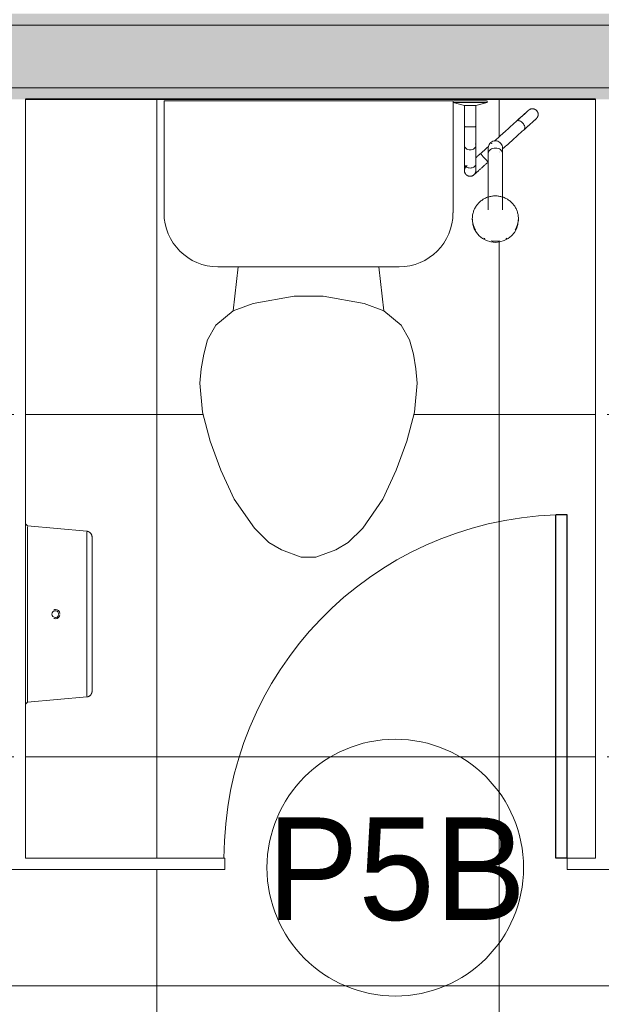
# Model space of a CAD drawing. Header units: metres. Extents: x -33 to 126, y -29 to 31.
# Tile 21 of 75: x -4.77 to -3.75, y -19.3 to -17.57. Entities that reach past the tile are written whole.
import ezdxf

# ---------------------------------------------------------------- set-up
doc = ezdxf.new("R2010")
doc.units = ezdxf.units.M
for name, color, linetype, lineweight in [('A-DOOR', 31, 'Continuous', 18), ('A-DOOR-IDEN', 31, 'Continuous', 9), ('A-FLOR-PATT', 8, 'Continuous', 18), ('A-GENM', 13, 'Continuous', 18), ('A-WALL', 113, 'Continuous', 18), ('A-WALL-PATT', 111, 'Continuous', 35), ('G-ANNO-SYMB', 111, 'Continuous', 9), ('P-SANR-FIXT', 6, 'Continuous', 18)]:
    doc.layers.add(name, color=color, linetype=linetype, lineweight=lineweight)
doc.styles.add('Century Gothic_1', font='GOTHIC.TTF', dxfattribs={"height": 0.179639})

# ---------------------------------------------------------------- blocks, each defined once
blk = doc.blocks.new('ADA Shower Head with adjustable bar 2 - ADA Shower Head with adjustable bar 2-V88-2-PLANTA COM LAYOUT')
at = {"layer": 'P-SANR-FIXT', "color": 7}
for p, q in [((-0.0243, 0.127), (-0.0245, 0.1248)), ((0.056, 0.1248), (0.0558, 0.127)), ((0.0032, 0.1063), (0.0032, 0.0074)), ((0.0282, 0.0067), (0.0282, 0.1063)), ((0.05, 0.0255), (0.05, -0.0071)), ((0.07, -0.0062), (0.07, 0.0255)), ((0.009, 0.0048), (0.0093, 0.005)), ((0.022, -0.0104), (0.0218, -0.0106)), ((0.0225, -0.0099), (0.0223, -0.0102)), ((0.05, -0.0399), (0.05, -0.0769)), ((0.07, -0.0769), (0.07, -0.0399)), ((0.05, -0.0769), (0.03, -0.0819)), ((0.03, -0.0819), (0.03, -0.0849)), ((0.0315, -0.0819), (0.06, -0.0819)), ((0.06, -0.0849), (0.0315, -0.0849)), ((0.06, -0.0769), (0.05, -0.0769)), ((0.07, -0.0769), (0.06, -0.0769)), ((0.06, -0.0819), (0.0885, -0.0819)), ((0.0885, -0.0849), (0.06, -0.0849)), ((0.09, -0.0819), (0.07, -0.0769))]:
    blk.add_line(p, q, dxfattribs=at)
at = {"layer": 'P-SANR-FIXT', "color": 7, "flags": 128}
for points in [[(-0.0222, 0.135), (-0.0227, 0.1335), (-0.0232, 0.1319), (-0.0236, 0.1304), (-0.0239, 0.1288), (-0.0242, 0.1272), (-0.0244, 0.1257), (-0.0245, 0.1241), (-0.0246, 0.1225), (-0.0246, 0.1209), (-0.0246, 0.1193), (-0.0244, 0.1177), (-0.0243, 0.1161), (-0.024, 0.1145), (-0.0237, 0.1129), (-0.0233, 0.1114), (-0.0229, 0.1098), (-0.0224, 0.1083), (-0.0218, 0.1068), (-0.0212, 0.1054), (-0.0205, 0.1039), (-0.0198, 0.1025), (-0.019, 0.1011), (-0.0181, 0.0997), (-0.0172, 0.0984), (-0.0162, 0.0971), (-0.0152, 0.0959), (-0.0142, 0.0947), (-0.0131, 0.0935), (-0.0119, 0.0924), (-0.0107, 0.0913), (-0.0095, 0.0903), (-0.0082, 0.0894), (-0.0069, 0.0884), (-0.0055, 0.0876), (-0.0041, 0.0868), (-0.0027, 0.086), (-0.0013, 0.0853), (0.0002, 0.0847), (0.0017, 0.0841), (0.0032, 0.0836), (0.0048, 0.0831), (0.0063, 0.0827), (0.0079, 0.0824), (0.0095, 0.0821), (0.0111, 0.0819), (0.0127, 0.0817), (0.0143, 0.0816), (0.0158, 0.0816)], [(0.0158, 0.0816), (0.0174, 0.0816), (0.019, 0.0817), (0.0206, 0.0819), (0.0222, 0.0821), (0.0238, 0.0824), (0.0253, 0.0827), (0.0269, 0.0831), (0.0284, 0.0836), (0.0299, 0.0841), (0.0314, 0.0847), (0.0329, 0.0853), (0.0344, 0.0861), (0.0358, 0.0868), (0.0372, 0.0876), (0.0385, 0.0885), (0.0398, 0.0894), (0.0411, 0.0904), (0.0423, 0.0914), (0.0435, 0.0925), (0.0447, 0.0936), (0.0458, 0.0948), (0.0468, 0.096), (0.0479, 0.0972), (0.0488, 0.0985), (0.0497, 0.0998), (0.0506, 0.1012), (0.0514, 0.1026), (0.0521, 0.104), (0.0528, 0.1054), (0.0534, 0.1069), (0.054, 0.1084), (0.0544, 0.1099), (0.0549, 0.1115), (0.0553, 0.113), (0.0556, 0.1146), (0.0558, 0.1162), (0.056, 0.1178), (0.0561, 0.1194), (0.0562, 0.121), (0.0561, 0.1226), (0.0561, 0.1242), (0.0559, 0.1258), (0.0557, 0.1274), (0.0554, 0.1289), (0.0551, 0.1305), (0.0547, 0.132), (0.0542, 0.1336), (0.0537, 0.135)], [(0.0287, 0.0225), (0.0297, 0.0234), (0.0308, 0.0244), (0.0318, 0.0253), (0.0328, 0.0262), (0.0338, 0.0271), (0.0348, 0.028), (0.0358, 0.0289), (0.0367, 0.0297), (0.0377, 0.0306), (0.0386, 0.0315), (0.0396, 0.0323), (0.0405, 0.0331), (0.0413, 0.0339), (0.0422, 0.0347), (0.043, 0.0354), (0.0439, 0.0361), (0.0446, 0.0369), (0.0454, 0.0375), (0.0461, 0.0382), (0.0468, 0.0388), (0.0475, 0.0394), (0.0481, 0.04), (0.0487, 0.0405), (0.0493, 0.041), (0.0498, 0.0415), (0.0503, 0.042), (0.0508, 0.0424), (0.0512, 0.0428), (0.0516, 0.0431), (0.052, 0.0434), (0.0523, 0.0437), (0.0525, 0.044), (0.0528, 0.0442), (0.053, 0.0443), (0.0531, 0.0445), (0.0532, 0.0446), (0.0533, 0.0446), (0.0533, 0.0447)], [(0.05, 0.0372), (0.05, 0.0372), (0.05, 0.037), (0.05, 0.0368), (0.05, 0.0365), (0.05, 0.0361), (0.05, 0.0357), (0.05, 0.0352), (0.05, 0.0346), (0.05, 0.034), (0.05, 0.0333), (0.05, 0.0326), (0.05, 0.0317), (0.05, 0.0308), (0.05, 0.0299), (0.05, 0.0289), (0.05, 0.0278), (0.05, 0.0267), (0.05, 0.0255), (0.05, 0.0255)], [(0.0533, 0.0447), (0.0536, 0.0449), (0.0539, 0.0452), (0.0542, 0.0454), (0.0546, 0.0456), (0.0549, 0.0458), (0.0553, 0.046), (0.0556, 0.0462), (0.056, 0.0464), (0.0564, 0.0465), (0.0567, 0.0467), (0.0571, 0.0468), (0.0575, 0.0469), (0.0579, 0.047), (0.0583, 0.0471), (0.0587, 0.0471), (0.0591, 0.0472), (0.0595, 0.0472), (0.0599, 0.0472), (0.0603, 0.0472), (0.0607, 0.0472), (0.0611, 0.0472), (0.0615, 0.0471), (0.0619, 0.0471), (0.0623, 0.047), (0.0626, 0.0469), (0.063, 0.0468), (0.0634, 0.0466), (0.0638, 0.0465), (0.0641, 0.0463), (0.0645, 0.0462), (0.0649, 0.046), (0.0652, 0.0458), (0.0655, 0.0456), (0.0659, 0.0453), (0.0662, 0.0451), (0.0665, 0.0448), (0.0668, 0.0446), (0.0671, 0.0443), (0.0674, 0.044), (0.0676, 0.0437), (0.0679, 0.0434), (0.0681, 0.0431), (0.0683, 0.0427), (0.0686, 0.0424), (0.0688, 0.0421), (0.0689, 0.0417), (0.0691, 0.0413), (0.0693, 0.041), (0.0694, 0.0406), (0.0695, 0.0402), (0.0697, 0.0398), (0.0698, 0.0394), (0.0698, 0.0391), (0.0699, 0.0387), (0.0699, 0.0383), (0.07, 0.0379), (0.07, 0.0375), (0.07, 0.0371), (0.07, 0.0367), (0.07, 0.0363), (0.0699, 0.0359), (0.0698, 0.0355), (0.0698, 0.0351), (0.0697, 0.0347), (0.0696, 0.0343), (0.0694, 0.0339), (0.0693, 0.0336), (0.0691, 0.0332), (0.069, 0.0328), (0.0688, 0.0325), (0.0686, 0.0321), (0.0684, 0.0318), (0.0682, 0.0314), (0.0679, 0.0311), (0.0677, 0.0308), (0.0674, 0.0305), (0.0671, 0.0302), (0.0669, 0.0299), (0.0667, 0.0298)], [(0.07, 0.0255), (0.07, 0.0267), (0.07, 0.0278), (0.07, 0.0289), (0.07, 0.0299), (0.07, 0.0308), (0.07, 0.0317), (0.07, 0.0325), (0.07, 0.0333), (0.07, 0.034), (0.07, 0.0346), (0.07, 0.0352), (0.07, 0.0357), (0.07, 0.0361), (0.07, 0.0365), (0.07, 0.0368), (0.07, 0.037), (0.07, 0.0372), (0.07, 0.0372)], [(0.0667, 0.0298), (0.0667, 0.0298), (0.0666, 0.0297), (0.0665, 0.0296), (0.0664, 0.0295), (0.0662, 0.0293), (0.066, 0.0291), (0.0657, 0.0289), (0.0654, 0.0286)], [(0.0032, 0.007), (0.0032, 0.006), (0.0032, 0.0051), (0.0032, 0.0042), (0.0032, 0.0033), (0.0032, 0.0025), (0.0032, 0.0018), (0.0032, 0.0011), (0.0032, 0.0004), (0.0032, -0.0001), (0.0032, -0.0006), (0.0032, -0.0011), (0.0032, -0.0015), (0.0032, -0.0018), (0.0032, -0.002), (0.0032, -0.0022), (0.0032, -0.0024), (0.0032, -0.0024)], [(0.0086, 0.0044), (0.0087, 0.0045), (0.0087, 0.0045)], [(0.0421, 0.0077), (0.0386, 0.0045), (0.0351, 0.0013), (0.0316, -0.0018), (0.0281, -0.0049)], [(0.0282, -0.0024), (0.0282, -0.0023), (0.0282, -0.0022), (0.0282, -0.002), (0.0282, -0.0017), (0.0282, -0.0014), (0.0282, -0.001), (0.0282, -0.0005), (0.0282, 0), (0.0282, 0.0006), (0.0282, 0.0013), (0.0282, 0.002), (0.0282, 0.0027), (0.0282, 0.0035), (0.0282, 0.0044), (0.0282, 0.0053), (0.0282, 0.0063), (0.0282, 0.007)], [(0.0493, 0.0141), (0.0483, 0.0132), (0.0473, 0.0124), (0.0463, 0.0115), (0.0453, 0.0105), (0.0443, 0.0096), (0.0433, 0.0087), (0.0422, 0.0078), (0.0421, 0.0077)], [(-0.0345, -0.0344), (-0.0314, -0.0316), (-0.0284, -0.0289), (-0.0255, -0.0263), (-0.0227, -0.0238), (-0.02, -0.0213), (-0.0174, -0.019), (-0.0149, -0.0167), (-0.0125, -0.0146), (-0.0102, -0.0125), (-0.008, -0.0105), (-0.0059, -0.0087), (-0.004, -0.0069), (-0.0022, -0.0053), (-0.0005, -0.0038), (0.001, -0.0024), (0.0024, -0.0012), (0.0034, -0.0003)], [(0.0173, -0.0146), (0.0162, -0.0157), (0.0148, -0.0169), (0.0133, -0.0182), (0.0117, -0.0197), (0.0099, -0.0213), (0.0081, -0.023), (0.006, -0.0248), (0.0039, -0.0267), (0.0016, -0.0288), (-0.0007, -0.0309), (-0.0032, -0.0331), (-0.0058, -0.0355), (-0.0085, -0.0379), (-0.0113, -0.0404), (-0.0142, -0.043), (-0.0171, -0.0457), (-0.0202, -0.0484), (-0.0211, -0.0493)], [(0.05, -0.0066), (0.05, -0.0077), (0.05, -0.0089), (0.05, -0.0101), (0.05, -0.0114), (0.05, -0.0127), (0.05, -0.0141), (0.05, -0.0155), (0.05, -0.0169), (0.05, -0.0184), (0.05, -0.02), (0.05, -0.0216), (0.05, -0.0232), (0.05, -0.0248), (0.05, -0.0265), (0.05, -0.0282), (0.05, -0.0299), (0.05, -0.0316), (0.05, -0.0334), (0.05, -0.0351), (0.05, -0.0369), (0.05, -0.0387), (0.05, -0.0399)], [(0.07, -0.0399), (0.07, -0.0381), (0.07, -0.0363), (0.07, -0.0345), (0.07, -0.0328), (0.07, -0.031), (0.07, -0.0293), (0.07, -0.0276), (0.07, -0.0259), (0.07, -0.0242), (0.07, -0.0226), (0.07, -0.021), (0.07, -0.0195), (0.07, -0.0179), (0.07, -0.0165), (0.07, -0.015), (0.07, -0.0136), (0.07, -0.0123), (0.07, -0.011), (0.07, -0.0097), (0.07, -0.0085), (0.07, -0.0073), (0.07, -0.0066)], [(-0.0345, -0.0344), (-0.0365, -0.0362), (-0.0384, -0.0379), (-0.0402, -0.0395), (-0.0419, -0.0411), (-0.0435, -0.0425), (-0.0451, -0.0439), (-0.0465, -0.0452), (-0.0479, -0.0464), (-0.0491, -0.0475), (-0.0503, -0.0486), (-0.0513, -0.0495), (-0.0522, -0.0504), (-0.0531, -0.0511), (-0.0538, -0.0518), (-0.0544, -0.0524), (-0.0549, -0.0528), (-0.0554, -0.0532), (-0.0556, -0.0534), (-0.0558, -0.0536), (-0.0559, -0.0537), (-0.0559, -0.0537)], [(-0.0559, -0.0537), (-0.0559, -0.0536), (-0.0557, -0.0535), (-0.0554, -0.0532), (-0.055, -0.0529), (-0.0545, -0.0524), (-0.0539, -0.0519), (-0.0532, -0.0512), (-0.0524, -0.0505), (-0.0515, -0.0497), (-0.0504, -0.0487), (-0.0493, -0.0477), (-0.0481, -0.0466), (-0.0467, -0.0454), (-0.0453, -0.0441), (-0.0438, -0.0427), (-0.0422, -0.0413), (-0.0404, -0.0398), (-0.0387, -0.0381), (-0.0368, -0.0365), (-0.0348, -0.0347)], [(-0.0211, -0.0493), (-0.0231, -0.0511), (-0.025, -0.0527), (-0.0268, -0.0544), (-0.0285, -0.0559), (-0.0301, -0.0574), (-0.0317, -0.0588), (-0.0331, -0.0601), (-0.0345, -0.0613), (-0.0357, -0.0624), (-0.0369, -0.0634), (-0.0379, -0.0644), (-0.0389, -0.0652), (-0.0397, -0.066), (-0.0404, -0.0667), (-0.0411, -0.0672), (-0.0416, -0.0677), (-0.042, -0.068), (-0.0423, -0.0683), (-0.0425, -0.0685), (-0.0425, -0.0685), (-0.0425, -0.0685)], [(-0.0425, -0.0685), (-0.0425, -0.0685), (-0.0423, -0.0683), (-0.042, -0.0681), (-0.0416, -0.0677), (-0.0411, -0.0673), (-0.0405, -0.0667), (-0.0398, -0.0661), (-0.039, -0.0654), (-0.0381, -0.0645), (-0.037, -0.0636), (-0.0359, -0.0626), (-0.0347, -0.0615), (-0.0333, -0.0603), (-0.0319, -0.059), (-0.0304, -0.0576), (-0.0288, -0.0562), (-0.0271, -0.0546), (-0.0253, -0.053), (-0.0234, -0.0513), (-0.0214, -0.0496), (-0.0211, -0.0493)], [(-0.0425, -0.0685), (-0.0428, -0.0688), (-0.0431, -0.0691), (-0.0435, -0.0693), (-0.0438, -0.0695), (-0.0441, -0.0697), (-0.0445, -0.0699), (-0.0448, -0.0701), (-0.0452, -0.0703), (-0.0456, -0.0704), (-0.0459, -0.0706), (-0.0463, -0.0707), (-0.0467, -0.0708), (-0.0471, -0.0709), (-0.0475, -0.071), (-0.0479, -0.071), (-0.0483, -0.0711), (-0.0487, -0.0711), (-0.0491, -0.0711), (-0.0495, -0.0711), (-0.0499, -0.0711), (-0.0503, -0.0711), (-0.0507, -0.071), (-0.0511, -0.0709), (-0.0515, -0.0709), (-0.0519, -0.0708), (-0.0522, -0.0706), (-0.0526, -0.0705), (-0.053, -0.0704), (-0.0534, -0.0702), (-0.0537, -0.07), (-0.0541, -0.0699), (-0.0544, -0.0697), (-0.0548, -0.0694), (-0.0551, -0.0692), (-0.0554, -0.069), (-0.0557, -0.0687), (-0.056, -0.0684), (-0.0563, -0.0682), (-0.0566, -0.0679), (-0.0568, -0.0676), (-0.0571, -0.0673), (-0.0573, -0.067), (-0.0576, -0.0666), (-0.0578, -0.0663), (-0.058, -0.0659), (-0.0582, -0.0656), (-0.0583, -0.0652), (-0.0585, -0.0649), (-0.0586, -0.0645), (-0.0588, -0.0641), (-0.0589, -0.0637), (-0.059, -0.0633), (-0.059, -0.0629), (-0.0591, -0.0625), (-0.0592, -0.0621), (-0.0592, -0.0617), (-0.0592, -0.0613), (-0.0592, -0.0609), (-0.0592, -0.0605), (-0.0592, -0.0601), (-0.0591, -0.0598), (-0.0591, -0.0594), (-0.059, -0.059), (-0.0589, -0.0586), (-0.0588, -0.0582), (-0.0587, -0.0578), (-0.0585, -0.0574), (-0.0584, -0.0571), (-0.0582, -0.0567), (-0.058, -0.0563), (-0.0578, -0.056), (-0.0576, -0.0557), (-0.0574, -0.0553), (-0.0571, -0.055), (-0.0569, -0.0547), (-0.0566, -0.0544), (-0.0564, -0.0541), (-0.0561, -0.0538), (-0.0559, -0.0537)]]:
    blk.add_lwpolyline(points, dxfattribs=at)
at = {"layer": 'P-SANR-FIXT', "color": 7}
for start, end in [(151.0859, 192), (140.0108, 147), (123.3858, 132), (110.6694, 117), (95.9544, 102), (80.9195, 87), (66.2447, 72), (45.4566, 57), (348.3066, 42)]:
    blk.add_arc((0.06, 0.0372), 0.01, start, end, dxfattribs=at)
for centre, major_axis, ratio, start_param, end_param in [((0.0158, 0.1237), (-0.0402, 0), 0.98191, 4.712389, 6.282711), ((0.0158, 0.1215), (0.0404, 0), 0.98191, 2.044857, 2.094395), ((0.0158, 0.1215), (-0.0404, 0), 0.98191, 4.712389, 4.895955), ((0.0158, 0.1237), (0.0402, 0), 0.98191, 0, 1.570796), ((0.0158, 0.1215), (0.0404, 0), 0.98191, 1.38723, 1.570796), ((0.0158, 0.1215), (0.0404, 0), 0.98191, 1.047198, 1.096736), ((0.0158, 0.1215), (0.0404, 0), 0.98191, 2.617994, 3.141593), ((0.0158, 0.1215), (0.0404, 0), 0.98191, 0, 0.523599), ((0.06, 0.0372), (0.01, 0), 0.999727, 3.141593, 3.246414), ((0.06, 0.0372), (0.01, 0), 0.999727, 2.879793, 2.984509), ((0.06, 0.0372), (0.01, 0), 0.999727, 2.617994, 2.721947), ((0.06, 0.0372), (0.01, 0), 0.999727, 1.570796, 2.548482), ((0.06, 0.0372), (0.01, 0), 0.999727, 0.985025, 1.570796), ((0.06, 0.0372), (0.01, 0), 0.999727, 0.261799, 0.366043), ((0.06, 0.0372), (0.01, 0), 0.999727, 6.021386, 6.126101), ((0.06, 0.0372), (0.01, 0), 0.999727, 0, 0.104821), ((0.0354, 0.0151), (-0.00669, 0.00743), 0.029353, 0, 0.698132), ((0.0354, 0.0151), (-0.00669, 0.00743), 0.029353, 0.698194, 1.047198), ((0.0354, 0.0151), (-0.00669, 0.00743), 0.029353, 1.047262, 1.396263), ((0.0354, 0.0151), (-0.00669, 0.00743), 0.029353, 1.396289, 1.745294), ((0.0354, 0.0151), (-0.00669, 0.00743), 0.029353, 1.745329, 2.094323), ((0.0354, 0.0151), (-0.00669, 0.00743), 0.029353, 2.094395, 2.443393), ((0.0354, 0.0151), (-0.00669, 0.00743), 0.029353, 2.443461, 3.141593)]:
    blk.add_ellipse(centre, major_axis=major_axis, ratio=ratio, start_param=start_param, end_param=end_param, dxfattribs=at)
for points, knots in [([(0.06, 0.0328), (0.0588, 0.0328), (0.0565, 0.0325), (0.0534, 0.0312), (0.0512, 0.0292), (0.05, 0.0268), (0.0499, 0.0251), (0.0501, 0.0243)], [0, 0, 0, 0, 0.1111111, 0.2222222, 0.3333333, 0.4444444, 0.5513973, 0.5513973, 0.5513973, 0.5513973]), ([(0.0699, 0.0243), (0.0701, 0.0251), (0.07, 0.0268), (0.0688, 0.0292), (0.0666, 0.0312), (0.0635, 0.0325), (0.0612, 0.0328), (0.06, 0.0328)], [0.4489007, 0.4489007, 0.4489007, 0.4489007, 0.5555556, 0.6666667, 0.7777778, 0.8888889, 1, 1, 1, 1]), ([(0.0282, -0.0024), (0.0282, -0.0031), (0.028, -0.0053), (0.0268, -0.0088), (0.0239, -0.0122), (0.0201, -0.0144), (0.0172, -0.0149), (0.0157, -0.0149)], [0.5001437, 0.5001437, 0.5001437, 0.5001437, 0.5555556, 0.6666667, 0.7777778, 0.8888889, 1, 1, 1, 1]), ([(-0.0345, -0.0344), (-0.0353, -0.0351), (-0.0363, -0.0373), (-0.0356, -0.0412), (-0.0336, -0.0447), (-0.0312, -0.0473), (-0.0284, -0.0493), (-0.0256, -0.0504), (-0.023, -0.0504), (-0.0217, -0.0498), (-0.0211, -0.0493)], [-1, -1, -1, -1, -0.833333, -0.666667, -0.555556, -0.444444, -0.333333, -0.222222, -0.111111, 0, 0, 0, 0])]:
    blk.add_open_spline(points, degree=3, knots=knots, dxfattribs=at)
for points in [[(0.0157, -0.0022), (0.0141, -0.0022), (0.0108, -0.0017), (0.0067, 0.0004), (0.0039, 0.0034), (0.0032, 0.0058), (0.0032, 0.007)], [(0.0282, 0.007), (0.0282, 0.0058), (0.0276, 0.0034), (0.0248, 0.0004), (0.0206, -0.0017), (0.0174, -0.0022), (0.0157, -0.0022)], [(0.06, 0.001), (0.0587, 0.001), (0.056, 0.0006), (0.0527, -0.0012), (0.0505, -0.0037), (0.0498, -0.0066), (0.0502, -0.0085), (0.0507, -0.0095)], [(0.07, -0.0066), (0.07, -0.0056), (0.0695, -0.0037), (0.0673, -0.0012), (0.064, 0.0006), (0.0613, 0.001), (0.06, 0.001)], [(0.0157, -0.0149), (0.0143, -0.0149), (0.0114, -0.0144), (0.0075, -0.0122), (0.0047, -0.0088), (0.0032, -0.0046), (0.0032, -0.0017), (0.0034, -0.0002)], [(0.06, -0.0396), (0.0588, -0.0396), (0.0565, -0.0396), (0.0534, -0.0397), (0.0512, -0.0397), (0.0499, -0.0398), (0.0499, -0.0399), (0.0502, -0.0399)], [(0.0698, -0.0399), (0.0701, -0.0399), (0.0701, -0.0398), (0.0688, -0.0397), (0.0666, -0.0397), (0.0635, -0.0396), (0.0612, -0.0396), (0.06, -0.0396)]]:
    blk.add_open_spline(points, degree=3, dxfattribs=at)
blk = doc.blocks.new('Toilet_tissue_dispenser_12762 - Toilet_tissue_dispenser_12762-V89-2-PLANTA COM LAYOUT')
at = {"layer": 'A-GENM'}
for p, q in [((-0.158, 0), (-0.1545, -0.0035)), ((0.1545, -0.0035), (0.158, 0)), ((-0.1545, -0.0035), (-0.1453, -0.1079)), ((0, -0.0035), (-0.1529, -0.0035)), ((0.1529, -0.0035), (0, -0.0035)), ((0.1453, -0.1079), (0.1545, -0.0035)), ((-0.1439, -0.1079), (0, -0.1079)), ((0, -0.1079), (0.1439, -0.1079))]:
    blk.add_line(p, q, dxfattribs=at)
at = {"layer": 'A-GENM', "flags": 128}
for points in [[(-0.1345, -0.117), (-0.135, -0.117), (-0.1354, -0.117), (-0.1358, -0.1169), (-0.1363, -0.1169), (-0.1367, -0.1168), (-0.1371, -0.1167), (-0.1376, -0.1166), (-0.138, -0.1164), (-0.1384, -0.1163), (-0.1388, -0.1161), (-0.1392, -0.116), (-0.1396, -0.1158), (-0.14, -0.1156), (-0.1404, -0.1153), (-0.1407, -0.1151), (-0.1411, -0.1148), (-0.1414, -0.1146), (-0.1418, -0.1143), (-0.1421, -0.114), (-0.1424, -0.1137), (-0.1427, -0.1134), (-0.143, -0.113), (-0.1433, -0.1127), (-0.1435, -0.1123), (-0.1438, -0.112), (-0.144, -0.1116), (-0.1442, -0.1112), (-0.1444, -0.1108), (-0.1446, -0.1104), (-0.1448, -0.11), (-0.1449, -0.1096), (-0.145, -0.1092), (-0.1452, -0.1088), (-0.1453, -0.1083), (-0.1453, -0.1079)], [(-0.001, -0.117), (-0.0054, -0.117), (-0.0108, -0.117), (-0.0161, -0.117), (-0.0214, -0.117), (-0.0267, -0.117), (-0.032, -0.117), (-0.0372, -0.117), (-0.0423, -0.117), (-0.0474, -0.117), (-0.0524, -0.117), (-0.0573, -0.117), (-0.0621, -0.117), (-0.0668, -0.117), (-0.0715, -0.117), (-0.076, -0.117), (-0.0803, -0.117), (-0.0846, -0.117), (-0.0887, -0.117), (-0.0927, -0.117), (-0.0965, -0.117), (-0.1002, -0.117), (-0.1037, -0.117), (-0.107, -0.117), (-0.1102, -0.117), (-0.1132, -0.117), (-0.116, -0.117), (-0.1187, -0.117), (-0.1211, -0.117), (-0.1233, -0.117), (-0.1254, -0.117), (-0.1272, -0.117), (-0.1289, -0.117), (-0.1303, -0.117), (-0.1316, -0.117), (-0.1326, -0.117), (-0.1334, -0.117), (-0.134, -0.117), (-0.1344, -0.117), (-0.1345, -0.117), (-0.1345, -0.117)], [(-0.1345, -0.117), (-0.1344, -0.117), (-0.1341, -0.117), (-0.1336, -0.117), (-0.1328, -0.117), (-0.1319, -0.117), (-0.1307, -0.117), (-0.1293, -0.117), (-0.1277, -0.117), (-0.1259, -0.117), (-0.1239, -0.117), (-0.1217, -0.117), (-0.1193, -0.117), (-0.1168, -0.117), (-0.114, -0.117), (-0.111, -0.117), (-0.1079, -0.117), (-0.1046, -0.117), (-0.1011, -0.117), (-0.0975, -0.117), (-0.0937, -0.117), (-0.0898, -0.117), (-0.0857, -0.117), (-0.0815, -0.117), (-0.0772, -0.117), (-0.0727, -0.117), (-0.0681, -0.117), (-0.0634, -0.117), (-0.0586, -0.117), (-0.0537, -0.117), (-0.0488, -0.117), (-0.0437, -0.117), (-0.0386, -0.117), (-0.0334, -0.117), (-0.0282, -0.117), (-0.0229, -0.117), (-0.0175, -0.117), (-0.0122, -0.117), (-0.0068, -0.117), (-0.0015, -0.117), (0, -0.117)], [(0, -0.117), (0.0054, -0.117), (0.0108, -0.117), (0.0161, -0.117), (0.0214, -0.117), (0.0267, -0.117), (0.032, -0.117), (0.0372, -0.117), (0.0423, -0.117), (0.0474, -0.117), (0.0524, -0.117), (0.0573, -0.117), (0.0621, -0.117), (0.0668, -0.117), (0.0715, -0.117), (0.076, -0.117), (0.0803, -0.117), (0.0846, -0.117), (0.0887, -0.117), (0.0927, -0.117), (0.0965, -0.117), (0.1002, -0.117), (0.1037, -0.117), (0.107, -0.117), (0.1102, -0.117), (0.1132, -0.117), (0.116, -0.117), (0.1187, -0.117), (0.1211, -0.117), (0.1233, -0.117), (0.1254, -0.117), (0.1272, -0.117), (0.1289, -0.117), (0.1303, -0.117), (0.1316, -0.117), (0.1326, -0.117), (0.1334, -0.117), (0.134, -0.117), (0.1344, -0.117), (0.1345, -0.117), (0.1345, -0.117)], [(0.1345, -0.117), (0.1344, -0.117), (0.1341, -0.117), (0.1336, -0.117), (0.1328, -0.117), (0.1319, -0.117), (0.1307, -0.117), (0.1293, -0.117), (0.1277, -0.117), (0.1259, -0.117), (0.1239, -0.117), (0.1217, -0.117), (0.1193, -0.117), (0.1168, -0.117), (0.114, -0.117), (0.111, -0.117), (0.1079, -0.117), (0.1046, -0.117), (0.1011, -0.117), (0.0975, -0.117), (0.0937, -0.117), (0.0898, -0.117), (0.0857, -0.117), (0.0815, -0.117), (0.0772, -0.117), (0.0727, -0.117), (0.0681, -0.117), (0.0634, -0.117), (0.0586, -0.117), (0.0537, -0.117), (0.0488, -0.117), (0.0437, -0.117), (0.0386, -0.117), (0.0334, -0.117), (0.0282, -0.117), (0.0229, -0.117), (0.0175, -0.117), (0.0122, -0.117), (0.0068, -0.117), (0.0015, -0.117)], [(0.1453, -0.1079), (0.1452, -0.1084), (0.1451, -0.1088), (0.145, -0.1092), (0.1449, -0.1096), (0.1447, -0.1101), (0.1446, -0.1105), (0.1444, -0.1109), (0.1442, -0.1112), (0.144, -0.1116), (0.1437, -0.112), (0.1435, -0.1124), (0.1432, -0.1127), (0.143, -0.1131), (0.1427, -0.1134), (0.1424, -0.1137), (0.1421, -0.114), (0.1417, -0.1143), (0.1414, -0.1146), (0.141, -0.1149), (0.1407, -0.1151), (0.1403, -0.1153), (0.1399, -0.1156), (0.1396, -0.1158), (0.1392, -0.116), (0.1388, -0.1162), (0.1384, -0.1163), (0.1379, -0.1165), (0.1375, -0.1166), (0.1371, -0.1167), (0.1367, -0.1168), (0.1362, -0.1169), (0.1358, -0.1169), (0.1354, -0.117), (0.1349, -0.117), (0.1345, -0.117)]]:
    blk.add_lwpolyline(points, dxfattribs=at)
at = {"layer": 'A-GENM'}
for radius, start, end in [(0.00812, 160.0534, 180), (0.0059, 360, 180), (0.00813, 0, 19.9466), (0.00813, 180, 262.1031), (0.0059, 180, 360), (0.00813, 277.8969, 0)]:
    blk.add_arc((0, -0.0526), radius, start, end, dxfattribs=at)
blk = doc.blocks.new('M_Toilet-Domestic-3D - M_Toilet-Domestic-3D-202872-2-PLANTA COM LAYOUT')
at = {"layer": 'P-SANR-FIXT', "color": 7}
for p, q in [((-0.2534, 0.4947), (0.2534, 0.4947)), ((-0.2534, 0.2984), (-0.2534, 0.4947)), ((0.2534, 0.4947), (0.2534, 0.2984)), ((0.1587, 0.2038), (-0.1588, 0.2038)), ((-0.1235, 0.2038), (-0.1323, 0.127)), ((0.1235, 0.2038), (0.1323, 0.127)), ((-0.0974, 0.1397), (-0.1323, 0.127)), ((-0.0254, 0.1524), (-0.0974, 0.1397)), ((0.0254, 0.1524), (-0.0254, 0.1524)), ((0.0974, 0.1397), (0.0254, 0.1524)), ((0.1323, 0.127), (0.0974, 0.1397)), ((-0.1323, 0.127), (-0.1626, 0.1016)), ((0.1626, 0.1016), (0.1323, 0.127)), ((-0.1626, 0.1016), (-0.177, 0.0762)), ((0.177, 0.0762), (0.1626, 0.1016)), ((-0.177, 0.0762), (-0.1838, 0.0508)), ((0.1838, 0.0508), (0.177, 0.0762)), ((-0.1838, 0.0508), (-0.1883, 0.0253)), ((0.1883, 0.0253), (0.1838, 0.0508)), ((-0.1883, 0.0253), (-0.1905, 0)), ((0.1905, 0), (0.1883, 0.0253)), ((-0.1905, 0), (-0.1861, -0.0506)), ((0.1861, -0.0506), (0.1905, 0)), ((-0.1861, -0.0506), (-0.1724, -0.1016)), ((0.1724, -0.1016), (0.1861, -0.0506)), ((-0.1724, -0.1016), (-0.1539, -0.1524)), ((0.1539, -0.1524), (0.1724, -0.1016)), ((-0.1539, -0.1524), (-0.1302, -0.2032)), ((0.1302, -0.2032), (0.1539, -0.1524)), ((-0.1302, -0.2032), (-0.095, -0.254)), ((0.095, -0.254), (0.1302, -0.2032)), ((-0.095, -0.254), (-0.0696, -0.2794)), ((0.0696, -0.2794), (0.095, -0.254)), ((-0.0696, -0.2794), (-0.0476, -0.2921)), ((-0.0476, -0.2921), (-0.0127, -0.3048)), ((0.0127, -0.3048), (0.0476, -0.2921)), ((0.0476, -0.2921), (0.0696, -0.2794)), ((-0.0127, -0.3048), (0.0127, -0.3048))]:
    blk.add_line(p, q, dxfattribs=at)
for centre, start, end in [((-0.1588, 0.2984), 180, 270), ((0.1587, 0.2984), 270, 360)]:
    blk.add_arc(centre, 0.0946, start, end, dxfattribs=at)
blk = doc.blocks.new('M_Descarga simples1 - 60X160 _vest_ m_-2529210-2-PLANTA COM LAYOUT')
at = {"layer": 'A-DOOR', "lineweight": 25}
for p, q in [((0.28, 0.01), (0.28, 0.6114)), ((0.3, 0.6114), (0.28, 0.6114)), ((0.3, 0.01), (0.3, 0.6114)), ((0.3, 0.01), (0.28, 0.01))]:
    blk.add_line(p, q, dxfattribs=at)
at = {"layer": 'A-DOOR'}
blk.add_arc((0.3, 0.01), 0.6017, 91.9048, 180, dxfattribs=at)
blk = doc.blocks.new('M_Identificador da porta - M_Identificador da porta-1233-2-PLANTA COM LAYOUT')
at = {"layer": 'A-DOOR-IDEN'}
blk.add_circle((-0.000017, -0.000091), 0.003, dxfattribs=at)

msp = doc.modelspace()

# ---------------------------------------------------------------- hatches: boundary and pattern name
at = {"layer": 'A-FLOR-PATT'}
h = msp.add_hatch(dxfattribs=at)
h.set_pattern_fill('FP_8', color=256, style=0, pattern_type=2)
h.set_pattern_definition([(0, (-7.527, -17.065), (0, 0.6), []), (90, (-7.527, -17.065), (-0.6, 4e-17), [])])
h.paths.add_polyline_path([(-4.4087, -20.6646), (-4.3073, -20.6646), (-4.3073, -20.0298), (-4.2873, -20.0298), (-4.2873, -20.6646), (-3.6873, -20.6646), (-3.6873, -20.0298), (-3.6673, -20.0298), (-3.6673, -20.2617), (-0.7273, -20.2615), (-0.7273, -19.0622), (-0.8648, -19.0622), (-0.8648, -19.0422), (-0.7273, -19.0422), (-0.7273, -17.8122), (-1.2079, -17.8126), (-1.2071, -17.8694), (-1.2048, -17.8761), (-1.2037, -17.8771), (-1.1899, -17.899), (-1.1857, -17.9124), (-1.1899, -17.9259), (-1.2015, -17.9357), (-1.2174, -17.9393), (-1.2333, -17.9357), (-1.2449, -17.9259), (-1.2492, -17.9124), (-1.2449, -17.899), (-1.2296, -17.8757), (-1.2285, -17.8748), (-1.2277, -17.8694), (-1.2269, -17.867), (-1.227, -17.8122), (-1.6973, -17.8122), (-1.6973, -19.0422), (-1.4648, -19.0422), (-1.4648, -19.0622), (-1.7673, -19.0622), (-1.7673, -19.0422), (-1.7173, -19.0422), (-1.7173, -17.8122), (-2.1626, -17.8126), (-2.1618, -17.8694), (-2.1594, -17.8762), (-2.1583, -17.8771), (-2.1446, -17.899), (-2.1403, -17.9124), (-2.1446, -17.9259), (-2.1562, -17.9357), (-2.1721, -17.9393), (-2.188, -17.9357), (-2.1996, -17.9259), (-2.2038, -17.9124), (-2.1996, -17.899), (-2.1842, -17.8757), (-2.1832, -17.8748), (-2.1824, -17.8694), (-2.1816, -17.867), (-2.1817, -17.8122), (-2.7173, -17.8122), (-2.7173, -19.0422), (-2.3673, -19.0422), (-2.3673, -19.0622), (-2.7873, -19.0622), (-2.7873, -19.0422), (-2.7373, -19.0422), (-2.7373, -17.7122), (-3.7373, -17.7124), (-3.7373, -18.4566), (-3.7337, -18.4617), (-3.6293, -18.4707), (-3.6223, -18.4741), (-3.6208, -18.4768), (-3.6203, -18.4824), (-3.6208, -18.7524), (-3.6229, -18.7562), (-3.6297, -18.7585), (-3.7343, -18.7683), (-3.7373, -18.7726), (-3.7373, -19.0422), (-3.3873, -19.0422), (-3.3873, -19.0622), (-3.8073, -19.0622), (-3.8073, -19.0422), (-3.7573, -19.0422), (-3.7573, -17.7122), (-4.7573, -17.7126), (-4.7573, -18.4566), (-4.7537, -18.4617), (-4.6493, -18.4707), (-4.6423, -18.4741), (-4.6408, -18.4768), (-4.6403, -18.4842), (-4.6408, -18.7524), (-4.6429, -18.7562), (-4.6497, -18.7585), (-4.7543, -18.7683), (-4.7573, -18.7726), (-4.7573, -19.0422), (-4.4073, -19.0422), (-4.4073, -19.0622), (-4.8373, -19.0622), (-4.8373, -19.0422), (-4.7773, -19.0422), (-4.7773, -17.7122), (-5.7773, -17.7122), (-5.7773, -18.4566), (-5.7737, -18.4617), (-5.6693, -18.4707), (-5.6623, -18.4741), (-5.6608, -18.4768), (-5.6603, -18.4824), (-5.6608, -18.7524), (-5.6629, -18.7562), (-5.6697, -18.7585), (-5.7743, -18.7683), (-5.7773, -18.7726), (-5.7773, -19.0422), (-5.4373, -19.0422), (-5.4373, -19.0622), (-5.9273, -19.0622), (-5.9273, -16.7159), (-6.9273, -16.7159), (-6.9273, -20.0646), (-4.9273, -20.0646), (-4.9273, -20.0298), (-4.9073, -20.0298), (-4.9073, -20.6646), (-4.4205, -20.6646)], flags=0)
h.paths.add_polyline_path([(-3.8199, -20.6548), (-4.0547, -20.6548), (-4.0741, -20.5922), (-4.0858, -20.5277), (-4.0898, -20.4624), (-4.0853, -20.4178), (-4.0723, -20.3758), (-4.0514, -20.3389), (-4.0239, -20.3091), (-3.9914, -20.2883), (-3.9557, -20.2775), (-3.9189, -20.2775), (-3.8832, -20.2883), (-3.8506, -20.3091), (-3.8231, -20.3389), (-3.8022, -20.3758), (-3.7892, -20.4178), (-3.7848, -20.4624), (-3.7887, -20.5277), (-3.8005, -20.5922)], flags=0)
h.paths.add_polyline_path([(-4.4399, -20.6548), (-4.6747, -20.6548), (-4.6948, -20.5881), (-4.7058, -20.5277), (-4.7093, -20.4575), (-4.7053, -20.4178), (-4.6923, -20.3758), (-4.6714, -20.3389), (-4.6439, -20.3091), (-4.6114, -20.2883), (-4.5757, -20.2775), (-4.5389, -20.2775), (-4.5032, -20.2883), (-4.4706, -20.3091), (-4.4431, -20.3389), (-4.4222, -20.3758), (-4.4092, -20.4178), (-4.4048, -20.4624), (-4.4087, -20.5277), (-4.4205, -20.5922)], flags=0)
h.paths.add_polyline_path([(-6.4773, -20.5854), (-6.4236, -20.5794), (-6.3724, -20.5614), (-6.3267, -20.5326), (-6.2885, -20.4944), (-6.2598, -20.4487), (-6.242, -20.3977), (-6.242, -20.3978), (-6.2599, -20.4488), (-6.2887, -20.4946), (-6.3269, -20.5328), (-6.3728, -20.5615), (-6.4242, -20.5794), (-6.4773, -20.5854), (-6.531, -20.5793), (-6.582, -20.5615), (-6.6277, -20.5327), (-6.6659, -20.4945), (-6.6947, -20.4488), (-6.7125, -20.3978), (-6.7125, -20.3978), (-6.6947, -20.4488), (-6.6659, -20.4946), (-6.6276, -20.5329), (-6.5819, -20.5615), (-6.531, -20.5794), (-6.4773, -20.5854)], flags=0)
h.paths.add_polyline_path([(-5.136, -20.3534), (-5.136, -20.3528), (-5.1423, -20.2982), (-5.1603, -20.2474), (-5.1886, -20.2024), (-5.2268, -20.1642), (-5.2754, -20.1344), (-5.3236, -20.1176), (-5.3773, -20.1115), (-5.4345, -20.1188), (-5.4851, -20.1374), (-5.5277, -20.1642), (-5.5659, -20.2024), (-5.5957, -20.2509), (-5.6125, -20.2991), (-5.6118, -20.2982), (-5.5939, -20.2481), (-5.5647, -20.2024), (-5.5257, -20.1642), (-5.4784, -20.1354), (-5.431, -20.1188), (-5.3773, -20.1128), (-5.3236, -20.1188), (-5.2726, -20.1367), (-5.2268, -20.1654), (-5.1886, -20.2036), (-5.1599, -20.2494), (-5.142, -20.3004), (-5.1361, -20.3528)], flags=0)
h.paths.add_polyline_path([(-5.7642, -19.7127), (-5.8789, -19.7127), (-5.8751, -19.6825), (-5.8637, -19.6542), (-5.8456, -19.6297), (-5.8219, -19.6106), (-5.7942, -19.598), (-5.7642, -19.5928), (-5.7642, -19.6825)], flags=0)
h.paths.add_polyline_path([(-5.7642, -19.8326), (-5.7642, -19.7127), (-5.6389, -19.7127), (-5.6421, -19.7401), (-5.6515, -19.7661), (-5.6665, -19.7892), (-5.6865, -19.8083), (-5.7103, -19.8224), (-5.7366, -19.8306)], flags=0)
h.paths.add_polyline_path([(-5.268, -18.5146), (-5.2934, -18.5146), (-5.3283, -18.5019), (-5.3503, -18.4892), (-5.3757, -18.4638), (-5.4109, -18.413), (-5.4346, -18.3622), (-5.4531, -18.3114), (-5.4667, -18.2604), (-5.4712, -18.2098), (-5.469, -18.1845), (-5.4645, -18.159), (-5.4577, -18.1336), (-5.4433, -18.1082), (-5.413, -18.0828), (-5.4042, -18.006), (-5.4394, -18.006), (-5.4639, -18.0028), (-5.4867, -17.9933), (-5.5063, -17.9783), (-5.5214, -17.9587), (-5.5308, -17.9358), (-5.5341, -17.9113), (-5.5341, -17.7151), (-5.0273, -17.7151), (-5.0273, -17.9113), (-5.0305, -17.9358), (-5.04, -17.9587), (-5.055, -17.9783), (-5.0746, -17.9933), (-5.0974, -18.0028), (-5.1239, -18.006), (-5.1572, -18.006), (-5.1484, -18.0828), (-5.1181, -18.1082), (-5.1037, -18.1336), (-5.0969, -18.159), (-5.0924, -18.1845), (-5.0902, -18.2098), (-5.0946, -18.2604), (-5.1083, -18.3114), (-5.1268, -18.3622), (-5.1504, -18.413), (-5.1857, -18.4638), (-5.2111, -18.4892), (-5.2331, -18.5019)], flags=0)
h.paths.add_polyline_path([(-4.2734, -18.5146), (-4.3083, -18.5019), (-4.3303, -18.4892), (-4.3557, -18.4638), (-4.393, -18.4085), (-4.4146, -18.3622), (-4.4331, -18.3114), (-4.4467, -18.2604), (-4.4512, -18.2098), (-4.449, -18.1845), (-4.4445, -18.159), (-4.4377, -18.1336), (-4.4233, -18.1082), (-4.393, -18.0828), (-4.3842, -18.006), (-4.4194, -18.006), (-4.4439, -18.0028), (-4.4667, -17.9933), (-4.4863, -17.9783), (-4.5014, -17.9587), (-4.5108, -17.9358), (-4.5141, -17.9113), (-4.5141, -17.7151), (-4.0073, -17.7151), (-4.0073, -17.9113), (-4.0105, -17.9358), (-4.02, -17.9587), (-4.035, -17.9783), (-4.0546, -17.9933), (-4.0774, -18.0028), (-4.1039, -18.006), (-4.1371, -18.0065), (-4.1284, -18.0828), (-4.0981, -18.1082), (-4.0837, -18.1336), (-4.0769, -18.159), (-4.0724, -18.1845), (-4.0702, -18.2098), (-4.0746, -18.2604), (-4.0883, -18.3114), (-4.1068, -18.3622), (-4.1304, -18.413), (-4.1657, -18.4638), (-4.1911, -18.4892), (-4.2131, -18.5019), (-4.248, -18.5146)], flags=0)
h.paths.add_polyline_path([(-3.2534, -18.5146), (-3.2883, -18.5019), (-3.3103, -18.4892), (-3.3357, -18.4638), (-3.373, -18.4085), (-3.3946, -18.3622), (-3.4131, -18.3114), (-3.4267, -18.2604), (-3.4312, -18.2098), (-3.429, -18.1845), (-3.4245, -18.159), (-3.4177, -18.1336), (-3.4033, -18.1082), (-3.373, -18.0828), (-3.3642, -18.006), (-3.3994, -18.006), (-3.4239, -18.0028), (-3.4467, -17.9933), (-3.4663, -17.9783), (-3.4814, -17.9587), (-3.4908, -17.9358), (-3.4941, -17.9113), (-3.4941, -17.7151), (-2.9873, -17.7151), (-2.9873, -17.9115), (-2.9905, -17.9358), (-3, -17.9587), (-3.015, -17.9783), (-3.0346, -17.9933), (-3.0574, -18.0028), (-3.0839, -18.006), (-3.1172, -18.006), (-3.1084, -18.0828), (-3.0781, -18.1082), (-3.0637, -18.1336), (-3.0569, -18.159), (-3.0524, -18.1845), (-3.0502, -18.2098), (-3.0546, -18.2604), (-3.0683, -18.3114), (-3.0868, -18.3622), (-3.1104, -18.413), (-3.1457, -18.4638), (-3.1711, -18.4892), (-3.1931, -18.5019), (-3.228, -18.5146), (-3.2338, -18.5146)], flags=0)
h.paths.add_polyline_path([(-2.5122, -18.3531), (-2.627, -18.3531), (-2.6231, -18.3229), (-2.6117, -18.2946), (-2.5936, -18.2701), (-2.5699, -18.251), (-2.5422, -18.2384), (-2.5122, -18.2332), (-2.5122, -18.3229)], flags=0)
h.paths.add_polyline_path([(-2.5122, -18.473), (-2.5122, -18.3531), (-2.387, -18.3531), (-2.3901, -18.3806), (-2.3995, -18.4065), (-2.4145, -18.4297), (-2.4345, -18.4488), (-2.4583, -18.4628), (-2.4846, -18.471)], flags=0)
h.paths.add_polyline_path([(-2.913, -17.9631), (-2.9332, -17.9577), (-2.948, -17.9427), (-2.9533, -17.9203), (-2.9524, -17.9143), (-2.9484, -17.9027), (-2.9456, -17.8982), (-2.9393, -17.8918), (-2.9297, -17.8852), (-2.9255, -17.8838), (-2.9263, -17.8228), (-2.9538, -17.8465), (-2.9575, -17.8472), (-2.9604, -17.8467), (-2.9647, -17.8439), (-2.9671, -17.8393), (-2.9668, -17.8334), (-2.967, -17.8277), (-2.9671, -17.8267), (-2.9669, -17.7231), (-2.9673, -17.7228), (-2.9858, -17.7181), (-2.9858, -17.7151), (-2.9287, -17.7151), (-2.9287, -17.7181), (-2.9473, -17.7231), (-2.9484, -17.7904), (-2.9484, -17.7913), (-2.9473, -17.7933), (-2.9473, -17.8147), (-2.9247, -17.7935), (-2.9227, -17.7903), (-2.9164, -17.7856), (-2.9143, -17.785), (-2.8548, -17.7319), (-2.8468, -17.7294), (-2.8406, -17.7322), (-2.8421, -17.7455), (-2.8423, -17.7471), (-2.9007, -17.8007), (-2.9005, -17.822), (-2.9004, -17.8839), (-2.893, -17.8871), (-2.8893, -17.8898), (-2.8836, -17.8945), (-2.8779, -17.9024), (-2.8749, -17.9099), (-2.873, -17.9176), (-2.8731, -17.9256), (-2.8782, -17.9434), (-2.8938, -17.9581), (-2.9098, -17.9623)], flags=0)
h.paths.add_polyline_path([(-3.933, -17.9631), (-3.9532, -17.9577), (-3.968, -17.9427), (-3.9733, -17.9203), (-3.9724, -17.9143), (-3.9689, -17.9037), (-3.9656, -17.8982), (-3.9593, -17.8918), (-3.9497, -17.8852), (-3.9455, -17.8838), (-3.9463, -17.8228), (-3.9738, -17.8465), (-3.9775, -17.8472), (-3.9804, -17.8467), (-3.9847, -17.8439), (-3.9871, -17.8393), (-3.9868, -17.8334), (-3.987, -17.8277), (-3.9871, -17.8267), (-3.9869, -17.7231), (-3.9873, -17.7228), (-4.0058, -17.7181), (-4.0058, -17.7151), (-3.9487, -17.7151), (-3.9487, -17.7181), (-3.9673, -17.7231), (-3.9681, -17.7905), (-3.9685, -17.7909), (-3.9673, -17.7933), (-3.9673, -17.8147), (-3.9447, -17.7935), (-3.9427, -17.7903), (-3.9364, -17.7856), (-3.9341, -17.7849), (-3.8745, -17.7318), (-3.8668, -17.7294), (-3.8606, -17.7322), (-3.8621, -17.7455), (-3.8623, -17.7471), (-3.9207, -17.8007), (-3.9205, -17.822), (-3.9204, -17.8839), (-3.913, -17.8871), (-3.9093, -17.8898), (-3.9036, -17.8945), (-3.8984, -17.9014), (-3.8949, -17.9099), (-3.893, -17.9176), (-3.8931, -17.9256), (-3.8982, -17.9434), (-3.9138, -17.9581), (-3.9298, -17.9623)], flags=0)
h.paths.add_polyline_path([(-4.953, -17.9631), (-4.9732, -17.9577), (-4.988, -17.9427), (-4.9933, -17.9203), (-4.9924, -17.9143), (-4.9889, -17.9037), (-4.9856, -17.8982), (-4.9793, -17.8918), (-4.9697, -17.8852), (-4.9655, -17.8838), (-4.9663, -17.8228), (-4.9938, -17.8465), (-4.9975, -17.8472), (-5.0005, -17.8466), (-5.0047, -17.8439), (-5.0071, -17.8393), (-5.0068, -17.8334), (-5.007, -17.8277), (-5.0071, -17.8267), (-5.0069, -17.7231), (-5.0073, -17.7228), (-5.0258, -17.7181), (-5.0258, -17.7151), (-4.9687, -17.7151), (-4.9687, -17.7181), (-4.9873, -17.7231), (-4.9884, -17.7904), (-4.9884, -17.7913), (-4.9873, -17.7933), (-4.9873, -17.8147), (-4.9647, -17.7935), (-4.9627, -17.7903), (-4.9564, -17.7856), (-4.9541, -17.7849), (-4.8948, -17.7319), (-4.8868, -17.7294), (-4.8806, -17.7322), (-4.8821, -17.7455), (-4.8823, -17.7471), (-4.9407, -17.8007), (-4.9405, -17.807), (-4.9404, -17.8839), (-4.933, -17.8871), (-4.9293, -17.8898), (-4.9236, -17.8945), (-4.9184, -17.9014), (-4.9149, -17.9099), (-4.913, -17.9176), (-4.9131, -17.9256), (-4.9182, -17.9434), (-4.9338, -17.9581), (-4.9498, -17.9623)], flags=0)
h.paths.add_polyline_path([(-2.913, -17.9604), (-2.9134, -17.96), (-2.9134, -17.9604)], flags=0)
h.paths.add_polyline_path([(-4.953, -17.9604), (-4.9537, -17.96), (-4.9538, -17.9603)], flags=0)
h.paths.add_polyline_path([(-3.933, -17.9604), (-3.9337, -17.96), (-3.9338, -17.9603)], flags=0)
h.paths.add_polyline_path([(-2.913, -17.9394), (-2.9134, -17.9377), (-2.9152, -17.9388), (-2.9134, -17.9393)], flags=0)
h.paths.add_polyline_path([(-3.933, -17.9394), (-3.933, -17.9375), (-3.9352, -17.9388)], flags=0)
h.paths.add_polyline_path([(-4.953, -17.9394), (-4.953, -17.9375), (-4.9552, -17.9388)], flags=0)
h.paths.add_polyline_path([(-4.9573, -17.9381), (-4.958, -17.9373), (-4.9576, -17.938)], flags=0)
h.paths.add_polyline_path([(-3.9373, -17.9381), (-3.938, -17.9373), (-3.9376, -17.938)], flags=0)
h.paths.add_polyline_path([(-2.9173, -17.9381), (-2.918, -17.9373), (-2.9176, -17.938)], flags=0)
h.paths.add_polyline_path([(-3.9488, -17.9322), (-3.9488, -17.9309), (-3.9497, -17.931)], flags=0)
h.paths.add_polyline_path([(-4.9688, -17.9322), (-4.9688, -17.9309), (-4.9697, -17.931)], flags=0)
h.paths.add_polyline_path([(-2.9288, -17.9322), (-2.9288, -17.9309), (-2.9297, -17.931)], flags=0)
h.paths.add_polyline_path([(-4.9352, -17.9039), (-4.9381, -17.9006), (-4.937, -17.902), (-4.9358, -17.9032)], flags=0)
h.paths.add_polyline_path([(-2.8952, -17.9039), (-2.8981, -17.9006), (-2.8974, -17.9017), (-2.8952, -17.9038)], flags=0)
h.paths.add_polyline_path([(-3.9152, -17.9039), (-3.9181, -17.9006), (-3.9174, -17.9017), (-3.9158, -17.9032)], flags=0)
at = {"layer": 'A-WALL-PATT'}
for points in [[(-1.098, -17.5822), (-0.8647, -17.5822), (-0.8647, -17.5622), (-5.6773, -17.5622), (-5.6773, -17.5634), (-5.7773, -17.5634), (-5.7773, -17.5822), (-1.3116, -17.5822)], [(-3.0202, -17.6922), (-0.8647, -17.6922), (-0.8647, -17.5822), (-5.7773, -17.5822), (-5.7773, -17.6922), (-3.2338, -17.6922)], [(-5.7773, -17.7122), (-0.8647, -17.7122), (-0.8647, -17.6922), (-5.7773, -17.6922)]]:
    msp.add_hatch(color=250, dxfattribs=at).paths.add_polyline_path(points, flags=0)

# ---------------------------------------------------------------- linework, layer by layer
at = {"layer": 'A-WALL'}
for p, q in [((-5.7773, -17.5822), (-0.7273, -17.5822)), ((-5.7773, -17.6922), (-0.7273, -17.6922))]:
    msp.add_line(p, q, dxfattribs=at)
at = {"layer": 'A-WALL', "lineweight": 35}
msp.add_line((-4.7573, -17.7122), (-3.7573, -17.7122), dxfattribs=at)
at = {"layer": 'A-WALL', "color": 7}
for p, q in [((-4.7573, -19.0422), (-4.7573, -17.7122)), ((-3.7573, -17.7122), (-3.7573, -19.0422)), ((-4.4073, -19.0422), (-4.7573, -19.0422)), ((-4.4073, -19.0622), (-4.4073, -19.0422)), ((-3.8073, -19.0422), (-3.7573, -19.0422)), ((-3.8073, -19.0622), (-3.8073, -19.0422)), ((-4.4073, -19.0622), (-4.8373, -19.0622)), ((-3.8073, -19.0622), (-3.3873, -19.0622))]:
    msp.add_line(p, q, dxfattribs=at)
at = {"layer": 'G-ANNO-SYMB'}
msp.add_line((-8.5709, -19.2662), (1.3631, -19.2662), dxfattribs=at)

# ---------------------------------------------------------------- block references
at = {"layer": 'A-DOOR', "color": 7}
msp.add_blockref('M_Descarga simples1 - 60X160 _vest_ m_-2529210-2-PLANTA COM LAYOUT', (-4.1073, -19.0522), dxfattribs=at)
at = {"layer": 'A-DOOR-IDEN', "xscale": 74.99999999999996, "yscale": 74.99999999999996, "zscale": 74.99999999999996}
msp.add_blockref('M_Identificador da porta - M_Identificador da porta-1233-2-PLANTA COM LAYOUT', (-4.1073, -19.0522), dxfattribs=at)
at = {"layer": 'A-GENM', "rotation": 89.99999999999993}
msp.add_blockref('Toilet_tissue_dispenser_12762 - Toilet_tissue_dispenser_12762-V89-2-PLANTA COM LAYOUT', (-4.7573, -18.6146), dxfattribs=at)
at = {"layer": 'P-SANR-FIXT', "color": 7}
msp.add_blockref('M_Toilet-Domestic-3D - M_Toilet-Domestic-3D-202872-2-PLANTA COM LAYOUT', (-4.2607, -18.2098), dxfattribs=at)
at = {"layer": 'P-SANR-FIXT', "color": 7, "rotation": 180}
msp.add_blockref('ADA Shower Head with adjustable bar 2 - ADA Shower Head with adjustable bar 2-V88-2-PLANTA COM LAYOUT', (-3.9173, -17.8), dxfattribs=at)

# ---------------------------------------------------------------- texts
at = {"layer": 'A-DOOR-IDEN', "insert": (-4.1064, -18.971), "char_height": 0.17964, "width": 0.5085, "attachment_point": 2, "line_spacing_factor": 0.984117, "style": 'Century Gothic_1'}
msp.add_mtext('P5B', dxfattribs=at)

doc.saveas('drawing.dxf')
